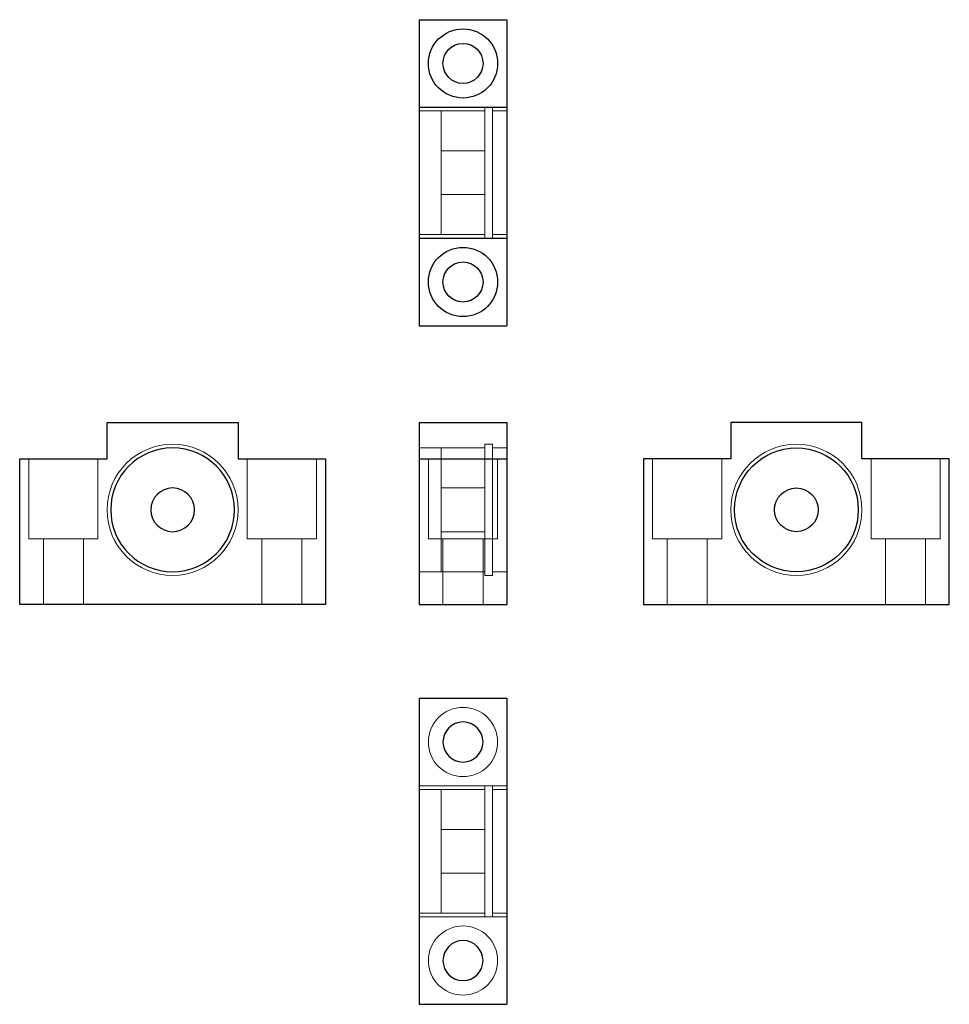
# Model space of a CAD drawing. Header units: millimetres. Extents: x 4872 to 5000, y 6734 to 6869.
import ezdxf
from ezdxf.lldxf.tags import DXFTag

# ---------------------------------------------------------------- set-up
doc = ezdxf.new("R2010")
doc.units = ezdxf.units.MM
doc.layers.add('1', color=7, linetype='CONTINUOUS', true_color=0xffffff)
tags = doc.linetypes.add('DASHED', pattern=[25.72, 12.86, -12.86]).pattern_tags.tags
tags[6:7] = [DXFTag(74, 4), DXFTag(75, 0), DXFTag(340, '0'), DXFTag(46, 0.0), DXFTag(50, 0.0), DXFTag(44, 0.0), DXFTag(45, 0.0)]
tags[4:5] = [DXFTag(74, 4), DXFTag(75, 0), DXFTag(340, '0'), DXFTag(46, 0.0), DXFTag(50, 0.0), DXFTag(44, 0.0), DXFTag(45, 0.0)]

msp = doc.modelspace()

# ---------------------------------------------------------------- linework, layer by layer
at = {"layer": '1', "color": 7, "linetype": 'Continuous'}
for p, q in [((4927.05, 6869.44), (4927.05, 6857.44)), ((4927.05, 6869.44), (4939.05, 6869.44)), ((4939.05, 6869.44), (4939.05, 6857.44)), ((4927.05, 6857.44), (4927.05, 6839.44)), ((4927.05, 6857.44), (4939.05, 6857.44)), ((4939.05, 6857.44), (4939.05, 6839.44)), ((4927.05, 6839.44), (4939.05, 6839.44)), ((4927.05, 6839.44), (4927.05, 6827.44)), ((4939.05, 6839.44), (4939.05, 6827.44)), ((4927.05, 6827.44), (4939.05, 6827.44)), ((4884.17, 6814.16), (4902.17, 6814.16)), ((4884.17, 6809.16), (4884.17, 6814.16)), ((4902.17, 6814.16), (4902.17, 6809.16)), ((4927.05, 6814.16), (4939.05, 6814.16)), ((4927.05, 6814.16), (4927.05, 6809.16)), ((4939.05, 6814.16), (4939.05, 6809.16)), ((4969.83, 6814.16), (4969.83, 6809.16)), ((4987.83, 6814.16), (4969.83, 6814.16)), ((4987.83, 6809.16), (4987.83, 6814.16)), ((4872.17, 6809.16), (4884.17, 6809.16)), ((4872.17, 6789.16), (4872.17, 6809.16)), ((4902.17, 6809.16), (4914.17, 6809.16)), ((4914.17, 6809.16), (4914.17, 6789.16)), ((4927.05, 6809.16), (4927.05, 6789.16)), ((4927.05, 6809.16), (4939.05, 6809.16)), ((4939.05, 6809.16), (4939.05, 6789.16)), ((4957.83, 6809.16), (4957.83, 6789.16)), ((4969.83, 6809.16), (4957.83, 6809.16)), ((4999.83, 6809.16), (4987.83, 6809.16)), ((4999.83, 6789.16), (4999.83, 6809.16)), ((4914.17, 6789.16), (4872.17, 6789.16)), ((4927.05, 6789.16), (4939.05, 6789.16)), ((4957.83, 6789.16), (4999.83, 6789.16)), ((4927.05, 6776.29), (4939.05, 6776.29)), ((4927.05, 6776.29), (4927.05, 6734.29)), ((4939.05, 6776.29), (4939.05, 6734.29)), ((4927.05, 6734.29), (4939.05, 6734.29))]:
    msp.add_line(p, q, dxfattribs=at)
at = {"layer": '1', "color": 8, "linetype": 'DASHED', "lineweight": 5}
for p, q in [((4930.05, 6856.94), (4927.05, 6856.94)), ((4936.05, 6856.94), (4930.05, 6856.94)), ((4930.05, 6856.94), (4930.05, 6839.94)), ((4936.05, 6857.44), (4936.05, 6848.44)), ((4937.12, 6857.44), (4937.12, 6848.44)), ((4939.05, 6856.94), (4937.12, 6856.94)), ((4936.05, 6851.44), (4930.05, 6851.44)), ((4936.05, 6848.44), (4936.05, 6839.44)), ((4937.12, 6848.44), (4937.12, 6839.44)), ((4930.05, 6845.44), (4936.05, 6845.44)), ((4927.05, 6839.94), (4930.05, 6839.94)), ((4930.05, 6839.94), (4936.05, 6839.94)), ((4937.12, 6839.94), (4939.05, 6839.94)), ((4930.05, 6810.66), (4927.05, 6810.66)), ((4936.05, 6810.66), (4930.05, 6810.66)), ((4930.05, 6793.66), (4930.05, 6810.66)), ((4937.12, 6811.16), (4936.05, 6811.16)), ((4936.05, 6811.16), (4936.05, 6793.16)), ((4937.12, 6811.16), (4937.12, 6793.16)), ((4939.05, 6810.66), (4937.12, 6810.66)), ((4873.42, 6809.16), (4873.42, 6798.16)), ((4882.92, 6798.16), (4882.92, 6809.16)), ((4903.42, 6809.16), (4903.42, 6798.16)), ((4912.92, 6798.16), (4912.92, 6809.16)), ((4928.3, 6809.16), (4928.3, 6798.16)), ((4937.8, 6798.16), (4937.8, 6809.16)), ((4959.08, 6809.16), (4959.08, 6798.16)), ((4968.58, 6798.16), (4968.58, 6809.16)), ((4989.08, 6809.16), (4989.08, 6798.16)), ((4998.58, 6798.16), (4998.58, 6809.16)), ((4936.05, 6805.16), (4930.05, 6805.16)), ((4930.05, 6799.16), (4936.05, 6799.16)), ((4873.42, 6798.16), (4882.92, 6798.16)), ((4875.42, 6798.16), (4875.42, 6789.16)), ((4880.92, 6789.16), (4880.92, 6798.16)), ((4903.42, 6798.16), (4912.92, 6798.16)), ((4905.42, 6798.16), (4905.42, 6789.16)), ((4910.92, 6789.16), (4910.92, 6798.16)), ((4937.8, 6798.16), (4928.3, 6798.16)), ((4930.3, 6798.16), (4930.3, 6789.16)), ((4935.8, 6789.16), (4935.8, 6798.16)), ((4963.83, 6798.16), (4959.08, 6798.16)), ((4961.08, 6798.16), (4961.08, 6789.16)), ((4968.58, 6798.16), (4963.83, 6798.16)), ((4966.58, 6789.16), (4966.58, 6798.16)), ((4993.83, 6798.16), (4989.08, 6798.16)), ((4991.08, 6798.16), (4991.08, 6789.16)), ((4998.58, 6798.16), (4993.83, 6798.16)), ((4996.58, 6789.16), (4996.58, 6798.16)), ((4927.05, 6793.66), (4930.05, 6793.66)), ((4930.05, 6793.66), (4936.05, 6793.66)), ((4936.05, 6793.16), (4937.12, 6793.16)), ((4937.12, 6793.66), (4939.05, 6793.66)), ((4927.05, 6764.29), (4939.05, 6764.29)), ((4930.05, 6763.79), (4927.05, 6763.79)), ((4936.05, 6763.79), (4930.05, 6763.79)), ((4930.05, 6755.29), (4930.05, 6763.79)), ((4937.12, 6764.29), (4936.05, 6764.29)), ((4936.05, 6746.29), (4936.05, 6764.29)), ((4937.12, 6746.29), (4937.12, 6764.29)), ((4939.05, 6763.79), (4937.12, 6763.79)), ((4936.05, 6758.29), (4930.05, 6758.29)), ((4930.05, 6746.79), (4930.05, 6755.29)), ((4930.05, 6752.29), (4936.05, 6752.29)), ((4927.05, 6746.79), (4930.05, 6746.79)), ((4927.05, 6746.29), (4939.05, 6746.29)), ((4930.05, 6746.79), (4936.05, 6746.79)), ((4936.05, 6746.29), (4937.12, 6746.29)), ((4937.12, 6746.79), (4939.05, 6746.79))]:
    msp.add_line(p, q, dxfattribs=at)
at = {"layer": '1', "color": 7, "linetype": 'Continuous'}
for centre, radius in [((4933.05, 6863.44), 4.75), ((4933.05, 6863.44), 2.75), ((4933.05, 6833.44), 4.75), ((4933.05, 6833.44), 2.75), ((4978.83, 6802.16), 8.5), ((4978.83, 6802.16), 3)]:
    msp.add_circle(centre, radius, dxfattribs=at)
at = {"layer": '1', "color": 8, "linetype": 'DASHED', "lineweight": 5}
msp.add_circle((4893.17, 6802.16), 9, dxfattribs=at)
at = {"layer": '1', "color": 7, "linetype": 'Continuous', "extrusion": (0, 0, -1)}
for centre, radius in [((-4893.17, 6802.16), 8.5), ((-4893.17, 6802.16), 3), ((-4933.05, 6770.29), 2.75), ((-4933.05, 6740.29), 2.75)]:
    msp.add_circle(centre, radius, dxfattribs=at)
at = {"layer": '1', "color": 8, "linetype": 'DASHED', "lineweight": 5, "extrusion": (0, 0, -1)}
for centre, radius in [((-4978.83, 6802.16), 9), ((-4933.05, 6770.29), 4.75), ((-4933.05, 6740.29), 4.75)]:
    msp.add_circle(centre, radius, dxfattribs=at)

doc.saveas('drawing.dxf')
